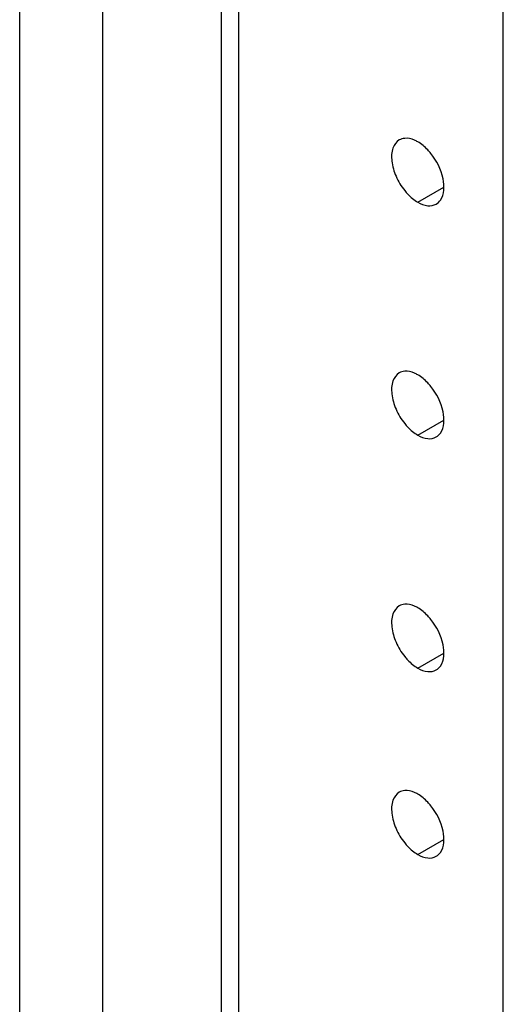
# Model space of a CAD drawing. Header units: inches. Extents: x 5 to 265, y 5 to 171.
# Tile 22 of 212: x 189.39 to 190.45, y 75.47 to 77.62. Entities that reach past the tile are written whole.
import ezdxf

# ---------------------------------------------------------------- set-up
doc = ezdxf.new("R2010")
doc.units = ezdxf.units.IN
doc.header["$LTSCALE"] = 14.96
doc.header["$MEASUREMENT"] = 0
doc.layers.get('0').update_dxf_attribs({"linetype": 'CONTINUOUS'})
doc.layers.add('03_ALL_AXES', color=7, linetype='CONTINUOUS')

msp = doc.modelspace()

# ---------------------------------------------------------------- linework, layer by layer
at = {"color": 7, "linetype": 'Continuous'}
for p, q in [((189.386, 73.138), (189.386, 126.8056)), ((189.828, 73.2878), (189.828, 126.5505)), ((189.8658, 73.3405), (189.8658, 126.5286)), ((190.4453, 73.1), (190.4453, 126.1941)), ((189.5685, 73.138), (189.5685, 103.8439))]:
    msp.add_line(p, q, dxfattribs=at)
at = {"layer": '03_ALL_AXES', "color": 7, "linetype": 'Continuous'}
for p, q in [((190.2579, 77.2246), (190.3152, 77.2576)), ((190.2579, 76.7143), (190.3152, 76.7473)), ((190.2579, 76.204), (190.3152, 76.237)), ((190.2579, 75.7957), (190.3152, 75.8288))]:
    msp.add_line(p, q, dxfattribs=at)
for points, knots in [([(190.2174, 77.3609), (190.211, 77.3571), (190.2004, 77.3418), (190.1998, 77.3125), (190.2091, 77.2802), (190.2216, 77.2595), (190.2293, 77.25)], [0, 0, 0, 0, 0.182426, 0.415793, 0.699097, 1, 1, 1, 1]), ([(190.2579, 77.3569), (190.2555, 77.3582), (190.2466, 77.3627), (190.2364, 77.3651), (190.2293, 77.3645)], [0, 0, 0, 0, 0.277751, 1, 1, 1, 1]), ([(190.2865, 77.3315), (190.2844, 77.3341), (190.276, 77.3437), (190.266, 77.3522), (190.2579, 77.3569)], [0, 0, 0, 0, 0.26699, 1, 1, 1, 1]), ([(190.3075, 77.229), (190.3166, 77.2419), (190.3163, 77.2829), (190.2994, 77.3155), (190.2865, 77.3315)], [0, 0, 0, 0, 0.433871, 1, 1, 1, 1]), ([(190.2293, 77.25), (190.2314, 77.2473), (190.2398, 77.2377), (190.2498, 77.2293), (190.2579, 77.2246)], [0, 0, 0, 0, 0.26699, 1, 1, 1, 1]), ([(190.2579, 77.2246), (190.2646, 77.2207), (190.278, 77.2152), (190.2929, 77.2174), (190.2984, 77.2206)], [0, 0, 0, 0, 0.54998, 1, 1, 1, 1]), ([(190.2174, 76.8505), (190.211, 76.8468), (190.2004, 76.8315), (190.1998, 76.8022), (190.2091, 76.7699), (190.2216, 76.7492), (190.2293, 76.7397)], [0, 0, 0, 0, 0.182426, 0.415793, 0.699097, 1, 1, 1, 1]), ([(190.2579, 76.8465), (190.2555, 76.8479), (190.2466, 76.8524), (190.2364, 76.8548), (190.2293, 76.8542)], [0, 0, 0, 0, 0.277751, 1, 1, 1, 1]), ([(190.2865, 76.8211), (190.2844, 76.8238), (190.276, 76.8334), (190.266, 76.8418), (190.2579, 76.8465)], [0, 0, 0, 0, 0.26699, 1, 1, 1, 1]), ([(190.3075, 76.7187), (190.3166, 76.7316), (190.3163, 76.7726), (190.2994, 76.8051), (190.2865, 76.8211)], [0, 0, 0, 0, 0.433871, 1, 1, 1, 1]), ([(190.2293, 76.7397), (190.2314, 76.737), (190.2398, 76.7274), (190.2498, 76.719), (190.2579, 76.7143)], [0, 0, 0, 0, 0.26699, 1, 1, 1, 1]), ([(190.2579, 76.7143), (190.2646, 76.7104), (190.278, 76.7049), (190.2929, 76.7071), (190.2984, 76.7103)], [0, 0, 0, 0, 0.54998, 1, 1, 1, 1]), ([(190.2174, 76.3402), (190.211, 76.3365), (190.2004, 76.3212), (190.1998, 76.2919), (190.2091, 76.2596), (190.2216, 76.2389), (190.2293, 76.2293)], [0, 0, 0, 0, 0.182426, 0.415793, 0.699097, 1, 1, 1, 1]), ([(190.2579, 76.3362), (190.2555, 76.3376), (190.2466, 76.3421), (190.2364, 76.3445), (190.2293, 76.3439)], [0, 0, 0, 0, 0.277751, 1, 1, 1, 1]), ([(190.2865, 76.3108), (190.2844, 76.3135), (190.276, 76.3231), (190.266, 76.3315), (190.2579, 76.3362)], [0, 0, 0, 0, 0.26699, 1, 1, 1, 1]), ([(190.3075, 76.2084), (190.3166, 76.2213), (190.3163, 76.2623), (190.2994, 76.2948), (190.2865, 76.3108)], [0, 0, 0, 0, 0.433871, 1, 1, 1, 1]), ([(190.2293, 76.2293), (190.2314, 76.2267), (190.2398, 76.2171), (190.2498, 76.2086), (190.2579, 76.204)], [0, 0, 0, 0, 0.26699, 1, 1, 1, 1]), ([(190.2579, 76.204), (190.2646, 76.2001), (190.278, 76.1946), (190.2929, 76.1968), (190.2984, 76.1999)], [0, 0, 0, 0, 0.54998, 1, 1, 1, 1]), ([(190.2174, 75.932), (190.211, 75.9283), (190.2004, 75.9129), (190.1998, 75.8837), (190.2091, 75.8513), (190.2216, 75.8306), (190.2293, 75.8211)], [0, 0, 0, 0, 0.182426, 0.415793, 0.699097, 1, 1, 1, 1]), ([(190.2579, 75.928), (190.2555, 75.9294), (190.2466, 75.9338), (190.2364, 75.9363), (190.2293, 75.9356)], [0, 0, 0, 0, 0.277751, 1, 1, 1, 1]), ([(190.2865, 75.9026), (190.2844, 75.9052), (190.276, 75.9149), (190.266, 75.9233), (190.2579, 75.928)], [0, 0, 0, 0, 0.26699, 1, 1, 1, 1]), ([(190.3075, 75.8001), (190.3166, 75.813), (190.3163, 75.854), (190.2994, 75.8866), (190.2865, 75.9026)], [0, 0, 0, 0, 0.433871, 1, 1, 1, 1]), ([(190.2293, 75.8211), (190.2314, 75.8184), (190.2398, 75.8088), (190.2498, 75.8004), (190.2579, 75.7957)], [0, 0, 0, 0, 0.26699, 1, 1, 1, 1]), ([(190.2579, 75.7957), (190.2646, 75.7918), (190.278, 75.7863), (190.2929, 75.7885), (190.2984, 75.7917)], [0, 0, 0, 0, 0.54998, 1, 1, 1, 1])]:
    msp.add_open_spline(points, degree=3, knots=knots, dxfattribs=at)
for points in [[(190.2293, 77.3645), (190.2251, 77.3642), (190.221, 77.3629), (190.2174, 77.3609)], [(190.2984, 77.2206), (190.302, 77.2226), (190.3051, 77.2256), (190.3075, 77.229)], [(190.2293, 76.8542), (190.2251, 76.8539), (190.221, 76.8526), (190.2174, 76.8505)], [(190.2984, 76.7103), (190.302, 76.7123), (190.3051, 76.7153), (190.3075, 76.7187)], [(190.2293, 76.3439), (190.2251, 76.3435), (190.221, 76.3423), (190.2174, 76.3402)], [(190.2984, 76.1999), (190.302, 76.202), (190.3051, 76.205), (190.3075, 76.2084)], [(190.2293, 75.9356), (190.2251, 75.9353), (190.221, 75.9341), (190.2174, 75.932)], [(190.2984, 75.7917), (190.302, 75.7938), (190.3051, 75.7967), (190.3075, 75.8001)]]:
    msp.add_open_spline(points, degree=3, dxfattribs=at)

doc.saveas('drawing.dxf')
